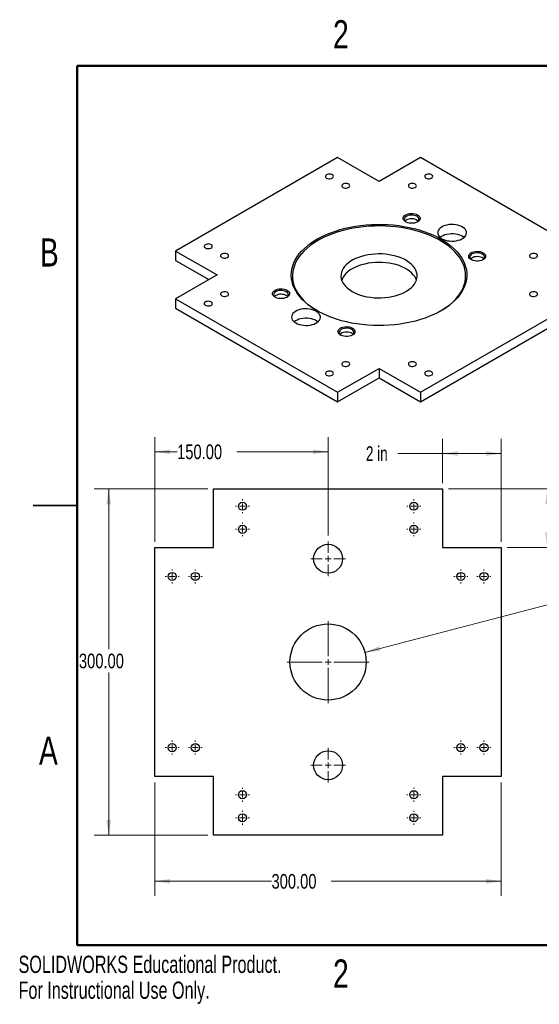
# Model space of a CAD drawing. Header units: millimetres. Extents: x 0 to 276, y 0 to 213.
# Tile 1 of 2: x 0 to 113, y 0 to 213. Entities that reach past the tile are written whole.
import ezdxf

# ---------------------------------------------------------------- set-up
doc = ezdxf.new("R2010")
doc.units = ezdxf.units.MM
doc.styles.add('SLDTEXTSTYLE0', font='TXT', dxfattribs={"width": 0.75})
doc.styles.add('SLDTEXTSTYLE1', font='TXT', dxfattribs={"width": 0.6875})
doc.styles.add('SLDTEXTSTYLE6', font='TXT', dxfattribs={"width": 0.7})
doc.dimstyles.new('SLDDIMSTYLE2', dxfattribs={"dimtxt": 3.175, "dimasz": 3.302, "dimexe": 0, "dimexo": 0.0625, "dimgap": 0.79375, "dimtad": 0, "dimtih": 1, "dimtoh": 1, "dimlfac": 4, "dimrnd": 1e-09, "dimzin": 4, "dimdsep": 46, "dimtxsty": 'SLDTEXTSTYLE0', "dimsah": 1, "dimcen": 0, "dimadec": 0, "dimazin": 1, "dimtfac": 1, "dimtofl": 0, "dimtmove": 0, "dimatfit": 3, "dimfxl": 0, "dimfrac": 2, "dimtolj": 1, "dimtzin": 12, "dimarcsym": 0})
doc.dimstyles.new('SLDDIMSTYLE8', dxfattribs={"dimtxt": 3.175, "dimasz": 3.302, "dimexe": 0, "dimexo": 0.0625, "dimgap": 0.79375, "dimtad": 0, "dimtih": 1, "dimtoh": 1, "dimlfac": 4, "dimrnd": 1e-09, "dimzin": 12, "dimdsep": 46, "dimtxsty": 'SLDTEXTSTYLE0', "dimsah": 1, "dimcen": 0.09, "dimadec": 0, "dimazin": 3, "dimtfac": 1, "dimtofl": 0, "dimtmove": 0, "dimatfit": 3, "dimfxl": 0, "dimfrac": 2, "dimtolj": 1, "dimtzin": 12, "dimarcsym": 0})
doc.dimstyles.new('SLDDIMSTYLE9', dxfattribs={"dimtxt": 3.175, "dimasz": 3.302, "dimexe": 0, "dimexo": 0.0625, "dimgap": 0.79375, "dimtad": 0, "dimtih": 1, "dimtoh": 1, "dimlfac": 4, "dimrnd": 1e-09, "dimzin": 4, "dimdsep": 46, "dimtxsty": 'SLDTEXTSTYLE0', "dimsah": 1, "dimcen": 0.09, "dimadec": 0, "dimazin": 1, "dimtfac": 1, "dimtofl": 0, "dimtmove": 0, "dimatfit": 3, "dimfxl": 0, "dimfrac": 2, "dimtolj": 1, "dimtzin": 12, "dimarcsym": 0})

# ---------------------------------------------------------------- blocks, each defined once
blk = doc.blocks.new('_D_9')
at = {"color": 7, "linetype": 'Continuous', "lineweight": 0}
for p, q in [((120.87, 119.22), (114.52, 119.22)), ((114.52, 119.22), (114.52, 111.55)), ((93.09, 111.55), (117.7, 111.55)), ((114.52, 111.55), (114.52, 98.85)), ((105.79, 98.85), (117.7, 98.85))]:
    blk.add_line(p, q, dxfattribs=at)
at = {"color": 7, "linetype": 'Continuous', "lineweight": 18}
for points in [[(114.52, 111.55), (114.01, 108.25), (115.03, 108.25)], [(114.52, 98.85), (115.03, 102.15), (114.01, 102.15)]]:
    blk.add_solid(points, dxfattribs=at)
at = {"color": 7, "linetype": 'Continuous', "lineweight": 18, "insert": (120.87, 120.8), "char_height": 3.175, "attachment_point": 1, "style": 'SLDTEXTSTYLE1'}
blk.add_mtext('2 in', dxfattribs=at)
blk = doc.blocks.new('_D_10')
at = {"color": 7, "linetype": 'Continuous', "lineweight": 0}
for p, q in [((91.82, 112.82), (91.82, 122.4)), ((104.52, 100.12), (104.52, 122.4)), ((91.82, 119.22), (82.15, 119.22)), ((104.52, 119.22), (91.82, 119.22))]:
    blk.add_line(p, q, dxfattribs=at)
at = {"color": 7, "linetype": 'Continuous', "lineweight": 18}
for points in [[(91.82, 119.22), (95.12, 118.72), (95.12, 119.73)], [(104.52, 119.22), (101.22, 119.73), (101.22, 118.72)]]:
    blk.add_solid(points, dxfattribs=at)
at = {"color": 7, "linetype": 'Continuous', "lineweight": 18, "insert": (75.21, 120.8), "char_height": 3.175, "attachment_point": 1, "style": 'SLDTEXTSTYLE1'}
blk.add_mtext('2 in', dxfattribs=at)
blk = doc.blocks.new('_D_11')
at = {"color": 7, "linetype": 'Continuous', "lineweight": 0}
for p, q in [((40.95, 111.55), (16.35, 111.55)), ((19.52, 111.55), (19.52, 76.8)), ((19.52, 36.55), (19.52, 71.76)), ((40.95, 36.55), (16.35, 36.55))]:
    blk.add_line(p, q, dxfattribs=at)
at = {"color": 7, "linetype": 'Continuous', "lineweight": 18}
for points in [[(19.52, 111.55), (19.01, 108.25), (20.03, 108.25)], [(19.52, 36.55), (20.03, 39.85), (19.01, 39.85)]]:
    blk.add_solid(points, dxfattribs=at)
at = {"color": 7, "linetype": 'Continuous', "lineweight": 18, "insert": (13.07, 75.86), "char_height": 3.175, "attachment_point": 1, "style": 'SLDTEXTSTYLE0'}
blk.add_mtext('300.00', dxfattribs=at)
blk = doc.blocks.new('_D_12')
at = {"color": 7, "linetype": 'Continuous', "lineweight": 0}
for p, q in [((29.52, 47.98), (29.52, 23.38)), ((104.52, 47.98), (104.52, 23.38)), ((29.52, 26.55), (54.77, 26.55)), ((104.52, 26.55), (67.67, 26.55))]:
    blk.add_line(p, q, dxfattribs=at)
at = {"color": 7, "linetype": 'Continuous', "lineweight": 18}
for points in [[(29.52, 26.55), (32.82, 26.04), (32.82, 27.06)], [(104.52, 26.55), (101.22, 27.06), (101.22, 26.04)]]:
    blk.add_solid(points, dxfattribs=at)
at = {"color": 7, "linetype": 'Continuous', "lineweight": 18, "insert": (54.77, 28.12), "char_height": 3.175, "attachment_point": 1, "style": 'SLDTEXTSTYLE0'}
blk.add_mtext('300.00', dxfattribs=at)
blk = doc.blocks.new('_D_13')
at = {"color": 7, "linetype": 'Continuous', "lineweight": 0}
for p, q in [((75, 76.14), (116.72, 87.05)), ((116.72, 87.05), (123.07, 87.05))]:
    blk.add_line(p, q, dxfattribs=at)
at = {"color": 7, "linetype": 'Continuous', "lineweight": 18}
blk.add_solid([(75, 76.14), (78.33, 76.48), (78.07, 77.47)], dxfattribs=at)
at = {"color": 7, "linetype": 'Continuous', "lineweight": 18, "char_height": 3.175, "attachment_point": 1, "style": 'SLDTEXTSTYLE0'}
for s, insert in [('%%c', (123.07, 88.6)), ('66.00', (127.86, 88.65))]:
    blk.add_mtext(s, dxfattribs=dict(at, insert=insert))
blk = doc.blocks.new('_D_14')
at = {"color": 7, "linetype": 'Continuous', "lineweight": 0}
for p, q in [((29.52, 100.12), (29.52, 122.78)), ((67.02, 101.46), (67.02, 122.78)), ((29.52, 119.61), (34.33, 119.61)), ((67.02, 119.61), (47.24, 119.61))]:
    blk.add_line(p, q, dxfattribs=at)
at = {"color": 7, "linetype": 'Continuous', "lineweight": 18}
for points in [[(29.52, 119.61), (32.82, 119.1), (32.82, 120.11)], [(67.02, 119.61), (63.72, 120.11), (63.72, 119.1)]]:
    blk.add_solid(points, dxfattribs=at)
at = {"color": 7, "linetype": 'Continuous', "lineweight": 18, "insert": (34.33, 121.18), "char_height": 3.175, "attachment_point": 1, "style": 'SLDTEXTSTYLE0'}
blk.add_mtext('150.00', dxfattribs=at)
blk = doc.blocks.new('SW_CENTERMARKSYMBOL_23')
at = {"color": 0, "linetype": 'Continuous', "lineweight": 18}
for p, q in [((0, 1.27), (0, 8.885)), ((-1.27, 0), (-8.885, 0)), ((0, 0), (-0.635, 0)), ((0, 0), (0, 0.635)), ((0, 0), (0, -0.635)), ((0, 0), (0.635, 0)), ((1.27, 0), (8.885, 0)), ((0, -1.27), (0, -8.885))]:
    blk.add_line(p, q, dxfattribs=at)
blk = doc.blocks.new('SW_CENTERMARKSYMBOL_24')
at = {"color": 0, "linetype": 'Continuous', "lineweight": 18}
for p, q in [((0, 1.27), (0, 3.76)), ((-1.27, 0), (-3.76, 0)), ((0, 0), (-0.635, 0)), ((0, 0), (0, 0.635)), ((0, 0), (0, -0.635)), ((0, 0), (0.635, 0)), ((1.27, 0), (3.76, 0)), ((0, -1.27), (0, -3.76))]:
    blk.add_line(p, q, dxfattribs=at)
blk = doc.blocks.new('SW_CENTERMARKSYMBOL_25')
at = {"color": 0, "linetype": 'Continuous', "lineweight": 18}
for p, q in [((0, 1.27), (0, 3.76)), ((-1.27, 0), (-3.76, 0)), ((0, 0), (-0.635, 0)), ((0, 0), (0, 0.635)), ((0, 0), (0, -0.635)), ((0, 0), (0.635, 0)), ((1.27, 0), (3.76, 0)), ((0, -1.27), (0, -3.76))]:
    blk.add_line(p, q, dxfattribs=at)
blk = doc.blocks.new('SW_CENTERMARKSYMBOL_26')
at = {"color": 0, "linetype": 'Continuous', "lineweight": 18}
for p, q in [((-1.27, 0), (-1.51, 0)), ((0, 0), (-0.63, 0)), ((0, 1.27), (0, 1.51)), ((0, 0), (0, 0.64)), ((0, 0), (0, -0.63)), ((0, 0), (0.64, 0)), ((1.27, 0), (1.51, 0)), ((0, -1.27), (0, -1.51))]:
    blk.add_line(p, q, dxfattribs=at)
blk = doc.blocks.new('SW_CENTERMARKSYMBOL_27')
at = {"color": 0, "linetype": 'Continuous', "lineweight": 18}
for p, q in [((-1.27, 0), (-1.51, 0)), ((0, 0), (-0.63, 0)), ((0, 1.27), (0, 1.51)), ((0, 0), (0, 0.63)), ((0, 0), (0, -0.63)), ((0, 0), (0.63, 0)), ((1.27, 0), (1.51, 0)), ((0, -1.27), (0, -1.51))]:
    blk.add_line(p, q, dxfattribs=at)
blk = doc.blocks.new('SW_CENTERMARKSYMBOL_28')
at = {"color": 0, "linetype": 'Continuous', "lineweight": 18}
for p, q in [((-1.27, 0), (-1.51, 0)), ((0, 0), (-0.63, 0)), ((0, 1.27), (0, 1.51)), ((0, 0), (0, 0.63)), ((0, 0), (0, -0.63)), ((0, 0), (0.63, 0)), ((1.27, 0), (1.51, 0)), ((0, -1.27), (0, -1.51))]:
    blk.add_line(p, q, dxfattribs=at)
blk = doc.blocks.new('SW_CENTERMARKSYMBOL_29')
at = {"color": 0, "linetype": 'Continuous', "lineweight": 18}
for p, q in [((-1.27, 0), (-1.51, 0)), ((0, 0), (-0.64, 0)), ((0, 1.27), (0, 1.51)), ((0, 0), (0, 0.63)), ((0, 0), (0, -0.64)), ((0, 0), (0.63, 0)), ((1.27, 0), (1.51, 0)), ((0, -1.27), (0, -1.51))]:
    blk.add_line(p, q, dxfattribs=at)
blk = doc.blocks.new('SW_CENTERMARKSYMBOL_30')
at = {"color": 0, "linetype": 'Continuous', "lineweight": 18}
for p, q in [((-1.27, 0), (-1.51, 0)), ((0, 0), (-0.63, 0)), ((0, 1.27), (0, 1.51)), ((0, 0), (0, 0.63)), ((0, 0), (0, -0.63)), ((0, 0), (0.63, 0)), ((1.27, 0), (1.51, 0)), ((0, -1.27), (0, -1.51))]:
    blk.add_line(p, q, dxfattribs=at)
blk = doc.blocks.new('SW_CENTERMARKSYMBOL_31')
at = {"color": 0, "linetype": 'Continuous', "lineweight": 18}
for p, q in [((-1.27, 0), (-1.51, 0)), ((0, 0), (-0.63, 0)), ((0, 1.27), (0, 1.51)), ((0, 0), (0, 0.64)), ((0, 0), (0, -0.63)), ((0, 0), (0.64, 0)), ((1.27, 0), (1.51, 0)), ((0, -1.27), (0, -1.51))]:
    blk.add_line(p, q, dxfattribs=at)
blk = doc.blocks.new('SW_CENTERMARKSYMBOL_32')
at = {"color": 0, "linetype": 'Continuous', "lineweight": 18}
for p, q in [((-1.27, 0), (-1.51, 0)), ((0, 0), (-0.63, 0)), ((0, 1.27), (0, 1.51)), ((0, 0), (0, 0.63)), ((0, 0), (0, -0.63)), ((0, 0), (0.63, 0)), ((1.27, 0), (1.51, 0)), ((0, -1.27), (0, -1.51))]:
    blk.add_line(p, q, dxfattribs=at)
blk = doc.blocks.new('SW_CENTERMARKSYMBOL_33')
at = {"color": 0, "linetype": 'Continuous', "lineweight": 18}
for p, q in [((-1.27, 0), (-1.51, 0)), ((0, 0), (-0.63, 0)), ((0, 1.27), (0, 1.51)), ((0, 0), (0, 0.63)), ((0, 0), (0, -0.63)), ((0, 0), (0.63, 0)), ((1.27, 0), (1.51, 0)), ((0, -1.27), (0, -1.51))]:
    blk.add_line(p, q, dxfattribs=at)
blk = doc.blocks.new('SW_CENTERMARKSYMBOL_34')
at = {"color": 0, "linetype": 'Continuous', "lineweight": 18}
for p, q in [((-1.27, 0), (-1.51, 0)), ((0, 0), (-0.63, 0)), ((0, 1.27), (0, 1.51)), ((0, 0), (0, 0.63)), ((0, 0), (0, -0.63)), ((0, 0), (0.63, 0)), ((1.27, 0), (1.51, 0)), ((0, -1.27), (0, -1.51))]:
    blk.add_line(p, q, dxfattribs=at)
blk = doc.blocks.new('SW_CENTERMARKSYMBOL_35')
at = {"color": 0, "linetype": 'Continuous', "lineweight": 18}
for p, q in [((-1.27, 0), (-1.51, 0)), ((0, 0), (-0.63, 0)), ((0, 1.27), (0, 1.51)), ((0, 0), (0, 0.63)), ((0, 0), (0, -0.63)), ((0, 0), (0.63, 0)), ((1.27, 0), (1.51, 0)), ((0, -1.27), (0, -1.51))]:
    blk.add_line(p, q, dxfattribs=at)
blk = doc.blocks.new('SW_CENTERMARKSYMBOL_36')
at = {"color": 0, "linetype": 'Continuous', "lineweight": 18}
for p, q in [((-1.27, 0), (-1.51, 0)), ((0, 0), (-0.63, 0)), ((0, 1.27), (0, 1.51)), ((0, 0), (0, 0.63)), ((0, 0), (0, -0.63)), ((0, 0), (0.63, 0)), ((1.27, 0), (1.51, 0)), ((0, -1.27), (0, -1.51))]:
    blk.add_line(p, q, dxfattribs=at)
blk = doc.blocks.new('SW_CENTERMARKSYMBOL_37')
at = {"color": 0, "linetype": 'Continuous', "lineweight": 18}
for p, q in [((-1.27, 0), (-1.51, 0)), ((0, 0), (-0.63, 0)), ((0, 1.27), (0, 1.51)), ((0, 0), (0, 0.63)), ((0, 0), (0, -0.63)), ((0, 0), (0.63, 0)), ((1.27, 0), (1.51, 0)), ((0, -1.27), (0, -1.51))]:
    blk.add_line(p, q, dxfattribs=at)
blk = doc.blocks.new('SW_CENTERMARKSYMBOL_38')
at = {"color": 0, "linetype": 'Continuous', "lineweight": 18}
for p, q in [((-1.27, 0), (-1.51, 0)), ((0, 0), (-0.63, 0)), ((0, 1.27), (0, 1.51)), ((0, 0), (0, 0.63)), ((0, 0), (0, -0.63)), ((0, 0), (0.63, 0)), ((1.27, 0), (1.51, 0)), ((0, -1.27), (0, -1.51))]:
    blk.add_line(p, q, dxfattribs=at)
blk = doc.blocks.new('SW_CENTERMARKSYMBOL_39')
at = {"color": 0, "linetype": 'Continuous', "lineweight": 18}
for p, q in [((-1.27, 0), (-1.51, 0)), ((0, 0), (-0.63, 0)), ((0, 1.27), (0, 1.51)), ((0, 0), (0, 0.63)), ((0, 0), (0, -0.63)), ((0, 0), (0.63, 0)), ((1.27, 0), (1.51, 0)), ((0, -1.27), (0, -1.51))]:
    blk.add_line(p, q, dxfattribs=at)
blk = doc.blocks.new('SW_CENTERMARKSYMBOL_40')
at = {"color": 0, "linetype": 'Continuous', "lineweight": 18}
for p, q in [((-1.27, 0), (-1.51, 0)), ((0, 0), (-0.64, 0)), ((0, 1.27), (0, 1.51)), ((0, 0), (0, 0.63)), ((0, 0), (0, -0.64)), ((0, 0), (0.63, 0)), ((1.27, 0), (1.51, 0)), ((0, -1.27), (0, -1.51))]:
    blk.add_line(p, q, dxfattribs=at)
blk = doc.blocks.new('SW_CENTERMARKSYMBOL_41')
at = {"color": 0, "linetype": 'Continuous', "lineweight": 18}
for p, q in [((-1.27, 0), (-1.51, 0)), ((0, 0), (-0.63, 0)), ((0, 1.27), (0, 1.51)), ((0, 0), (0, 0.64)), ((0, 0), (0, -0.63)), ((0, 0), (0.64, 0)), ((1.27, 0), (1.51, 0)), ((0, -1.27), (0, -1.51))]:
    blk.add_line(p, q, dxfattribs=at)

msp = doc.modelspace()

# ---------------------------------------------------------------- linework, layer by layer
at = {"color": 7, "linetype": 'Continuous', "lineweight": 50}
for p, q in [((12.7, 12.7), (12.7, 203.2)), ((12.7, 203.2), (266.7, 203.2)), ((266.7, 12.7), (12.7, 12.7))]:
    msp.add_line(p, q, dxfattribs=at)
at = {"color": 7, "linetype": 'Continuous', "lineweight": 25}
for p, q in [((69.078, 183.3444), (34.0055, 163.0975)), ((78.0583, 178.1602), (69.078, 183.3444)), ((87.0385, 183.3444), (78.0583, 178.1602)), ((122.111, 163.0975), (87.0385, 183.3444)), ((34.0055, 163.0975), (42.9858, 157.9133)), ((34.0055, 163.0975), (34.0055, 161.0562)), ((34.0055, 161.0562), (41.2177, 156.8926)), ((42.9858, 157.9133), (34.0055, 152.7291)), ((34.0055, 152.7291), (69.078, 132.4822)), ((34.0055, 152.7291), (34.0055, 150.6878)), ((87.0385, 132.4822), (122.111, 152.7291)), ((34.0055, 150.6878), (69.078, 130.4408)), ((87.0385, 130.4408), (122.111, 150.6878)), ((69.078, 132.4822), (78.0583, 137.6664)), ((78.0583, 137.6664), (87.0385, 132.4822)), ((78.0583, 137.6664), (78.0583, 135.625)), ((69.078, 130.4408), (78.0583, 135.625)), ((78.0583, 135.625), (87.0385, 130.4408)), ((69.078, 132.4822), (69.078, 130.4408)), ((87.0385, 132.4822), (87.0385, 130.4408)), ((42.2225, 111.5505), (91.8225, 111.5505)), ((42.2225, 98.8505), (42.2225, 111.5505)), ((91.8225, 111.5505), (91.8225, 98.8505)), ((3.175, 107.95), (12.7, 107.95)), ((12.7, 107.95), (3.175, 107.95)), ((29.5225, 49.2505), (29.5225, 98.8505)), ((29.5225, 98.8505), (42.2225, 98.8505)), ((91.8225, 98.8505), (104.5225, 98.8505)), ((104.5225, 98.8505), (104.5225, 49.2505)), ((42.2225, 49.2505), (29.5225, 49.2505)), ((42.2225, 36.5505), (42.2225, 49.2505)), ((104.5225, 49.2505), (91.8225, 49.2505)), ((91.8225, 49.2505), (91.8225, 36.5505)), ((91.8225, 36.5505), (42.2225, 36.5505))]:
    msp.add_line(p, q, dxfattribs=at)
at = {"color": 7, "linetype": 'Continuous', "lineweight": 25, "flags": 128}
for points in [[(66.6915, 178.9052), (66.9014, 178.8158), (67.1476, 178.7661), (67.4082, 178.7604), (67.6601, 178.7994), (67.881, 178.8795), (68.0511, 178.9936), (68.1554, 179.1316), (68.1846, 179.2813), (68.1361, 179.4292), (68.0143, 179.5623), (67.8298, 179.6688), (67.5992, 179.7392), (67.343, 179.7672), (67.0838, 179.7503), (66.8447, 179.6901), (66.647, 179.5919), (66.5082, 179.4644), (66.4407, 179.3189), (66.4505, 179.1685), (66.5366, 179.0264), (66.6915, 178.9052)], [(88.1876, 178.9052), (88.3974, 178.8158), (88.6436, 178.7661), (88.9043, 178.7604), (89.1562, 178.7994), (89.377, 178.8795), (89.5472, 178.9936), (89.6515, 179.1316), (89.6807, 179.2813), (89.6322, 179.4292), (89.5103, 179.5623), (89.3259, 179.6688), (89.0953, 179.7392), (88.839, 179.7672), (88.5798, 179.7503), (88.3408, 179.6901), (88.1431, 179.5919), (88.0043, 179.4644), (87.9368, 179.3189), (87.9465, 179.1685), (88.0327, 179.0264), (88.1876, 178.9052)], [(70.2271, 176.8642), (70.4369, 176.7748), (70.6831, 176.725), (70.9437, 176.7194), (71.1957, 176.7584), (71.4165, 176.8385), (71.5867, 176.9526), (71.691, 177.0906), (71.7202, 177.2403), (71.6717, 177.3882), (71.5498, 177.5213), (71.3654, 177.6278), (71.1348, 177.6981), (70.8785, 177.7261), (70.6193, 177.7093), (70.3802, 177.6491), (70.1825, 177.5509), (70.0438, 177.4234), (69.9763, 177.2779), (69.986, 177.1275), (70.0722, 176.9853), (70.2271, 176.8642)], [(84.652, 176.8642), (84.8619, 176.7748), (85.1081, 176.725), (85.3687, 176.7194), (85.6207, 176.7584), (85.8415, 176.8385), (86.0116, 176.9526), (86.1159, 177.0906), (86.1451, 177.2403), (86.0966, 177.3882), (85.9748, 177.5213), (85.7903, 177.6278), (85.5597, 177.6981), (85.3035, 177.7261), (85.0443, 177.7093), (84.8052, 177.6491), (84.6075, 177.5509), (84.4688, 177.4234), (84.4013, 177.2779), (84.411, 177.1275), (84.4971, 176.9853), (84.652, 176.8642)], [(86.406, 170.9226), (86.641, 170.7562), (86.8131, 170.566), (86.9154, 170.3596), (86.9436, 170.1456), (86.8967, 169.9327), (86.7764, 169.7296), (86.5878, 169.5446), (86.3385, 169.3854), (86.0389, 169.2583), (85.701, 169.1687), (85.3389, 169.1202), (84.9672, 169.1148), (84.6012, 169.1527), (84.256, 169.2323), (83.9455, 169.3504), (83.6826, 169.5021), (83.478, 169.6814), (83.3401, 169.8807), (83.2745, 170.0919), (83.2839, 170.3065), (83.368, 170.5156), (83.5232, 170.7106), (83.7433, 170.8836), (84.0191, 171.0275), (84.3395, 171.1364), (84.6914, 171.2058), (85.0602, 171.2329), (85.4309, 171.2166), (85.7883, 171.1576), (86.1179, 171.0582), (86.406, 170.9226)], [(86.2292, 170.6164), (85.9617, 170.7405), (85.6542, 170.8286), (85.321, 170.8764), (84.9779, 170.8818), (84.6407, 170.8444), (84.3254, 170.7661), (84.0466, 170.6505), (83.8174, 170.503), (83.6484, 170.3305), (83.5477, 170.1411), (83.5198, 169.9435), (83.5661, 169.7472), (83.6845, 169.5612), (83.8694, 169.3942), (83.9021, 169.3715)], [(91.4933, 165.6692), (92.3026, 165.172), (93.0567, 164.6467), (93.7528, 164.0954), (94.3882, 163.5202), (94.9605, 162.9233), (95.4673, 162.307), (95.9068, 161.6737), (96.2772, 161.0258), (96.5772, 160.3659), (96.8055, 159.6965), (96.9613, 159.0202), (97.0439, 158.3397), (97.0531, 157.6575), (96.9888, 156.9762), (96.8513, 156.2986), (96.641, 155.6273), (96.3589, 154.9648), (96.0059, 154.3137), (95.5836, 153.6765), (95.0934, 153.0557), (94.5373, 152.4537), (93.9175, 151.8729), (93.2363, 151.3154), (92.4964, 150.7834), (91.7006, 150.279), (90.8521, 149.8041), (89.954, 149.3607), (89.0099, 148.9503), (88.0235, 148.5746), (86.9985, 148.235), (85.9389, 147.9328), (84.8489, 147.6693), (83.7325, 147.4454), (82.5942, 147.262), (81.4384, 147.1198), (80.2695, 147.0194), (79.092, 146.9611), (77.9105, 146.9452), (76.7296, 146.9717), (75.5539, 147.0405), (74.3878, 147.1515), (73.2359, 147.304), (72.1027, 147.4976), (70.9925, 147.7315), (69.9097, 148.0048), (68.8584, 148.3164), (67.8426, 148.6651), (66.8664, 149.0497), (65.9335, 149.4685), (65.0476, 149.92), (64.2119, 150.4024), (63.4298, 150.9139), (62.7043, 151.4524), (62.0382, 152.016), (61.4341, 152.6023), (60.8943, 153.2092), (60.4209, 153.8343), (60.0158, 154.4752), (59.6804, 155.1294), (59.4162, 155.7944), (59.224, 156.4675), (59.1048, 157.1463), (59.0588, 157.828), (59.0864, 158.5101), (59.1874, 159.1898), (59.3613, 159.8646), (59.6076, 160.5319), (59.9253, 161.189), (60.3132, 161.8334), (60.7697, 162.4627), (61.2931, 163.0744), (61.8813, 163.6661), (62.5321, 164.2356), (63.243, 164.7806), (64.0112, 165.299), (64.8338, 165.7889), (65.7075, 166.2483), (66.629, 166.6754), (67.5947, 167.0686), (68.6009, 167.4265), (69.6437, 167.7475), (70.7191, 168.0305), (71.8228, 168.2743), (72.9507, 168.478), (74.0983, 168.6409), (75.2612, 168.7623), (76.435, 168.8417), (77.6151, 168.8788), (78.7968, 168.8735), (79.9757, 168.8258), (81.1472, 168.7359), (82.3067, 168.6041), (83.4498, 168.4309), (84.5721, 168.2171), (85.6691, 167.9633), (86.7367, 167.6708), (87.7707, 167.3404), (88.7672, 166.9736), (89.7222, 166.5717), (90.632, 166.1364), (91.4933, 165.6692)], [(91.4065, 150.1076), (91.9205, 150.4207), (92.6786, 150.9323), (93.3801, 151.4701), (94.0224, 152.0321), (94.6029, 152.616), (95.1194, 153.2196), (95.5699, 153.8406), (95.9526, 154.4766), (96.2661, 155.1251), (96.5092, 155.7836), (96.6809, 156.4495), (96.7805, 157.1203), (96.8077, 157.7933), (96.7624, 158.4661), (96.6447, 159.1359), (96.4551, 159.8002), (96.1943, 160.4564), (95.8633, 161.102), (95.4635, 161.7345), (94.9964, 162.3514), (94.4637, 162.9503), (93.8675, 163.5289), (93.2102, 164.0851), (92.4942, 164.6165), (91.7224, 165.1213), (90.8978, 165.5973), (90.0234, 166.0429), (89.1028, 166.4562), (88.1395, 166.8357), (87.1371, 167.1798), (86.0996, 167.4873), (85.031, 167.757), (83.9355, 167.9878), (82.8172, 168.1789), (81.6804, 168.3294), (80.5297, 168.4389), (79.3694, 168.5068), (78.2041, 168.533), (77.0381, 168.5173), (75.8762, 168.4598), (74.7226, 168.3607), (73.582, 168.2203), (72.4587, 168.0394), (71.357, 167.8184), (70.2813, 167.5583), (69.2356, 167.2602), (68.2241, 166.9251), (67.2507, 166.5543), (66.319, 166.1493), (65.4328, 165.7117), (64.5954, 165.243), (63.8101, 164.7453), (63.0799, 164.2203), (62.4077, 163.6702), (61.796, 163.0969), (61.2473, 162.5029), (60.7635, 161.8902), (60.3467, 161.2615), (59.9984, 160.6189), (59.72, 159.9651), (59.5125, 159.3026), (59.3768, 158.6339), (59.3134, 157.9617), (59.3224, 157.2884), (59.404, 156.6168), (59.5577, 155.9494), (59.783, 155.2889), (60.079, 154.6376), (60.4446, 153.9983), (60.8783, 153.3733), (61.3784, 152.7651), (61.9431, 152.1761), (62.5702, 151.6084), (63.2572, 151.0643), (64.0014, 150.546), (64.71, 150.1076)], [(86.528, 169.5601), (86.344, 169.726), (86.1013, 169.8661), (85.8121, 169.9728), (85.4898, 170.0412), (85.1497, 170.0679), (84.8076, 170.0518), (84.4794, 169.9937), (84.1806, 169.8961), (83.9251, 169.7638), (83.7248, 169.6029), (83.6854, 169.5601)], [(86.3114, 169.3715), (86.4886, 169.5173), (86.6243, 169.6994), (86.689, 169.894), (86.6797, 170.0921), (86.5968, 170.2844), (86.4443, 170.4619), (86.2292, 170.6164)], [(91.6701, 165.7712), (92.0333, 165.5915), (92.4398, 165.4458), (92.88, 165.3377), (93.3437, 165.2696), (93.8199, 165.2432), (94.2976, 165.259), (94.7654, 165.3168), (95.2125, 165.4151), (95.6284, 165.5517), (96.0032, 165.7233), (96.3283, 165.926), (96.596, 166.1549), (96.8001, 166.4047), (96.9357, 166.6695), (96.9996, 166.9433), (96.9905, 167.2194), (96.9084, 167.4915), (96.7553, 167.7532), (96.5348, 167.9983), (96.2522, 168.2211), (95.9138, 168.4164), (95.5279, 168.5796), (95.1033, 168.7069), (94.65, 168.7953), (94.1786, 168.8426), (93.7003, 168.8479), (93.2261, 168.811), (92.7673, 168.7327), (92.3346, 168.6149), (91.9381, 168.4604), (91.587, 168.2727), (91.2898, 168.0563), (91.0532, 167.8162), (90.8829, 167.5581), (90.7828, 167.2881), (90.7553, 167.0123), (90.8011, 166.7374), (90.919, 166.4697), (91.1063, 166.2156), (91.3587, 165.9809), (91.6701, 165.7712)], [(96.4565, 166.0262), (96.2522, 166.1798), (95.9138, 166.3751), (95.5279, 166.5383), (95.1033, 166.6655), (94.65, 166.7539), (94.1786, 166.8013), (93.7003, 166.8066), (93.2261, 166.7696), (92.7673, 166.6914), (92.3346, 166.5736), (91.9381, 166.419), (91.587, 166.2314), (91.303, 166.0262)], [(40.4579, 163.7608), (40.6677, 163.6714), (40.9139, 163.6217), (41.1745, 163.6161), (41.4265, 163.655), (41.6473, 163.7351), (41.8175, 163.8493), (41.9218, 163.9873), (41.951, 164.1369), (41.9025, 164.2848), (41.7806, 164.418), (41.5962, 164.5244), (41.3656, 164.5948), (41.1093, 164.6228), (40.8501, 164.6059), (40.611, 164.5457), (40.4134, 164.4475), (40.2746, 164.32), (40.2071, 164.1746), (40.2168, 164.0241), (40.303, 163.882), (40.4579, 163.7608)], [(43.9934, 161.7198), (44.2032, 161.6304), (44.4494, 161.5807), (44.7101, 161.575), (44.962, 161.614), (45.1829, 161.6941), (45.353, 161.8083), (45.4573, 161.9463), (45.4865, 162.0959), (45.438, 162.2438), (45.3161, 162.3769), (45.1317, 162.4834), (44.9011, 162.5538), (44.6448, 162.5818), (44.3856, 162.5649), (44.1466, 162.5047), (43.9489, 162.4065), (43.8101, 162.279), (43.7426, 162.1336), (43.7524, 161.9831), (43.8385, 161.841), (43.9934, 161.7198)], [(72.2246, 154.3415), (72.7965, 154.0409), (73.4147, 153.7726), (74.0736, 153.5389), (74.7676, 153.3418), (75.4905, 153.1831), (76.2359, 153.0642), (76.9974, 152.9861), (77.7682, 152.9495), (78.5415, 152.9547), (79.3106, 153.0017), (80.0687, 153.0901), (80.8091, 153.2191), (81.5254, 153.3875), (82.2111, 153.594), (82.8604, 153.8365), (83.4675, 154.1132), (84.027, 154.4214), (84.5341, 154.7585), (84.9843, 155.1215), (85.3736, 155.5073), (85.6986, 155.9124), (85.9565, 156.3333), (86.145, 156.7664), (86.2624, 157.2076), (86.3077, 157.6533), (86.2805, 158.0995), (86.1811, 158.5423), (86.0102, 158.9777), (85.7695, 159.402), (85.461, 159.8115), (85.0875, 160.2024), (84.6522, 160.5714), (84.1589, 160.9153), (83.612, 161.231), (83.0164, 161.5158), (82.3771, 161.7671), (81.6999, 161.9827), (80.9907, 162.1608), (80.2557, 162.2997), (79.5014, 162.3984), (78.7345, 162.4558), (77.9616, 162.4715), (77.1895, 162.4453), (76.4251, 162.3775), (75.675, 162.2687), (74.9458, 162.1199), (74.2441, 161.9322), (73.5758, 161.7075), (72.9469, 161.4476), (72.363, 161.1549), (71.8291, 160.8319), (71.3499, 160.4814), (70.9297, 160.1066), (70.5722, 159.7107), (70.2804, 159.2972), (70.057, 158.8698), (69.9039, 158.4322), (69.8224, 157.9882), (69.8134, 157.5417), (69.8768, 157.0968), (70.012, 156.6572), (70.218, 156.2268), (70.4929, 155.8095), (70.8343, 155.4089), (71.2392, 155.0285), (71.704, 154.6716), (72.2246, 154.3415)], [(100.5934, 162.7324), (100.8283, 162.566), (101.0005, 162.3758), (101.1028, 162.1694), (101.131, 161.9554), (101.084, 161.7425), (100.9638, 161.5394), (100.7752, 161.3545), (100.5259, 161.1952), (100.2262, 161.0682), (99.8884, 160.9785), (99.5262, 160.93), (99.1546, 160.9246), (98.7886, 160.9625), (98.4433, 161.0421), (98.1329, 161.1602), (97.87, 161.312), (97.6654, 161.4912), (97.5275, 161.6905), (97.4619, 161.9018), (97.4713, 162.1163), (97.5553, 162.3254), (97.7106, 162.5204), (97.9306, 162.6934), (98.2065, 162.8373), (98.5269, 162.9462), (98.8787, 163.0156), (99.2475, 163.0427), (99.6182, 163.0264), (99.9757, 162.9674), (100.3052, 162.868), (100.5934, 162.7324)], [(100.4166, 162.4262), (100.1491, 162.5503), (99.8415, 162.6384), (99.5084, 162.6862), (99.1652, 162.6916), (98.8281, 162.6542), (98.5128, 162.5759), (98.234, 162.4603), (98.0047, 162.3128), (97.8358, 162.1403), (97.735, 161.9509), (97.7072, 161.7533), (97.7535, 161.557), (97.8719, 161.371), (98.0568, 161.204), (98.0894, 161.1813)], [(100.4987, 161.1813), (100.676, 161.3271), (100.8117, 161.5092), (100.8763, 161.7038), (100.867, 161.9019), (100.7842, 162.0942), (100.6317, 162.2717), (100.4166, 162.4262)], [(110.8857, 161.7198), (111.0956, 161.6304), (111.3417, 161.5807), (111.6024, 161.575), (111.8543, 161.614), (112.0752, 161.6941), (112.2453, 161.8083), (112.3496, 161.9463), (112.3788, 162.0959), (112.3303, 162.2438), (112.2084, 162.3769), (112.024, 162.4834), (111.7934, 162.5538), (111.5371, 162.5818), (111.2779, 162.5649), (111.0389, 162.5047), (110.8412, 162.4065), (110.7024, 162.279), (110.6349, 162.1336), (110.6447, 161.9831), (110.7308, 161.841), (110.8857, 161.7198)], [(86.1533, 156.7906), (86.0102, 157.1405), (85.7695, 157.5648), (85.461, 157.9742), (85.0875, 158.3652), (84.6522, 158.7342), (84.1589, 159.0781), (83.612, 159.3938), (83.0164, 159.6785), (82.3771, 159.9298), (81.6999, 160.1455), (80.9907, 160.3236), (80.2557, 160.4625), (79.5014, 160.5611), (78.7345, 160.6186), (77.9616, 160.6343), (77.1895, 160.6081), (76.4251, 160.5403), (75.675, 160.4315), (74.9458, 160.2827), (74.2441, 160.095), (73.5758, 159.8703), (72.9469, 159.6104), (72.363, 159.3177), (71.8291, 158.9946), (71.3499, 158.6442), (70.9297, 158.2694), (70.5722, 157.8735), (70.2804, 157.46), (70.057, 157.0326), (69.9632, 156.7906)], [(100.7153, 161.3699), (100.5314, 161.5358), (100.2887, 161.6759), (99.9994, 161.7826), (99.6772, 161.851), (99.3371, 161.8777), (98.9949, 161.8616), (98.6668, 161.8035), (98.3679, 161.7059), (98.1124, 161.5736), (97.9122, 161.4127), (97.8728, 161.3699)], [(43.9934, 153.3925), (44.2032, 153.303), (44.4494, 153.2533), (44.7101, 153.2477), (44.962, 153.2867), (45.1829, 153.3668), (45.353, 153.4809), (45.4573, 153.6189), (45.4865, 153.7685), (45.438, 153.9165), (45.3161, 154.0496), (45.1317, 154.1561), (44.9011, 154.2264), (44.6448, 154.2544), (44.3856, 154.2375), (44.1466, 154.1773), (43.9489, 154.0791), (43.8101, 153.9516), (43.7426, 153.8062), (43.7524, 153.6557), (43.8385, 153.5136), (43.9934, 153.3925)], [(58.1218, 154.5944), (58.3567, 154.4281), (58.5288, 154.2378), (58.6311, 154.0315), (58.6594, 153.8175), (58.6124, 153.6045), (58.4921, 153.4014), (58.3035, 153.2165), (58.0543, 153.0572), (57.7546, 152.9302), (57.4168, 152.8406), (57.0546, 152.7921), (56.6829, 152.7866), (56.317, 152.8245), (55.9717, 152.9041), (55.6613, 153.0222), (55.3984, 153.174), (55.1938, 153.3532), (55.0558, 153.5525), (54.9902, 153.7638), (54.9997, 153.9783), (55.0837, 154.1874), (55.2389, 154.3824), (55.459, 154.5554), (55.7349, 154.6993), (56.0553, 154.8082), (56.4071, 154.8776), (56.7759, 154.9048), (57.1466, 154.8885), (57.5041, 154.8294), (57.8336, 154.73), (58.1218, 154.5944)], [(57.945, 154.2882), (57.6774, 154.4124), (57.3699, 154.5004), (57.0368, 154.5482), (56.6936, 154.5536), (56.3565, 154.5163), (56.0411, 154.438), (55.7623, 154.3223), (55.5331, 154.1748), (55.3641, 154.0023), (55.2634, 153.8129), (55.2355, 153.6154), (55.2819, 153.419), (55.4002, 153.233), (55.5851, 153.066), (55.6178, 153.0433)], [(58.2437, 153.2319), (58.0598, 153.3978), (57.817, 153.5379), (57.5278, 153.6447), (57.2056, 153.713), (56.8654, 153.7398), (56.5233, 153.7237), (56.1951, 153.6655), (55.8963, 153.568), (55.6408, 153.4356), (55.4405, 153.2747), (55.4012, 153.2319)], [(58.0271, 153.0433), (58.2044, 153.1892), (58.34, 153.3712), (58.4047, 153.5658), (58.3954, 153.7639), (58.3126, 153.9562), (58.16, 154.1338), (57.945, 154.2882)], [(110.8857, 153.3925), (111.0956, 153.303), (111.3417, 153.2533), (111.6024, 153.2477), (111.8543, 153.2867), (112.0752, 153.3668), (112.2453, 153.4809), (112.3496, 153.6189), (112.3788, 153.7685), (112.3303, 153.9165), (112.2084, 154.0496), (112.024, 154.1561), (111.7934, 154.2264), (111.5371, 154.2544), (111.2779, 154.2375), (111.0389, 154.1773), (110.8412, 154.0791), (110.7024, 153.9516), (110.6349, 153.8062), (110.6447, 153.6557), (110.7308, 153.5136), (110.8857, 153.3925)], [(40.4579, 151.3514), (40.6677, 151.262), (40.9139, 151.2123), (41.1745, 151.2067), (41.4265, 151.2456), (41.6473, 151.3257), (41.8175, 151.4399), (41.9218, 151.5779), (41.951, 151.7275), (41.9025, 151.8754), (41.7806, 152.0086), (41.5962, 152.115), (41.3656, 152.1854), (41.1093, 152.2134), (40.8501, 152.1965), (40.611, 152.1363), (40.4134, 152.0381), (40.2746, 151.9106), (40.2071, 151.7652), (40.2168, 151.6147), (40.303, 151.4726), (40.4579, 151.3514)], [(60.027, 147.5041), (60.3902, 147.3243), (60.7967, 147.1787), (61.237, 147.0705), (61.7006, 147.0025), (62.1769, 146.9761), (62.6545, 146.9919), (63.1224, 147.0497), (63.5695, 147.148), (63.9853, 147.2846), (64.3602, 147.4562), (64.6853, 147.6588), (64.953, 147.8877), (65.157, 148.1375), (65.2926, 148.4024), (65.3566, 148.6761), (65.3474, 148.9523), (65.2653, 149.2244), (65.1123, 149.486), (64.8918, 149.7312), (64.6091, 149.954), (64.2708, 150.1493), (63.8848, 150.3125), (63.4602, 150.4398), (63.0069, 150.5281), (62.5356, 150.5755), (62.0573, 150.5808), (61.5831, 150.5439), (61.1243, 150.4656), (60.6916, 150.3478), (60.295, 150.1933), (59.944, 150.0056), (59.6467, 149.7892), (59.4102, 149.5491), (59.2399, 149.291), (59.1398, 149.0209), (59.1123, 148.7452), (59.1581, 148.4703), (59.276, 148.2026), (59.4633, 147.9484), (59.7156, 147.7138), (60.027, 147.5041)], [(64.8135, 147.7591), (64.6091, 147.9126), (64.2708, 148.1079), (63.8848, 148.2711), (63.4602, 148.3984), (63.0069, 148.4868), (62.5356, 148.5342), (62.0573, 148.5394), (61.5831, 148.5025), (61.1243, 148.4242), (60.6916, 148.3065), (60.295, 148.1519), (59.944, 147.9642), (59.66, 147.7591)], [(72.3091, 146.4042), (72.5441, 146.2379), (72.7162, 146.0476), (72.8185, 145.8413), (72.8467, 145.6273), (72.7997, 145.4144), (72.6795, 145.2113), (72.4909, 145.0263), (72.2416, 144.867), (71.942, 144.74), (71.6041, 144.6504), (71.242, 144.6019), (70.8703, 144.5964), (70.5043, 144.6343), (70.159, 144.7139), (69.8486, 144.832), (69.5857, 144.9838), (69.3811, 145.163), (69.2432, 145.3623), (69.1776, 145.5736), (69.187, 145.7882), (69.2711, 145.9972), (69.4263, 146.1923), (69.6464, 146.3653), (69.9222, 146.5091), (70.2426, 146.618), (70.5944, 146.6874), (70.9633, 146.7146), (71.334, 146.6983), (71.6914, 146.6392), (72.021, 146.5398), (72.3091, 146.4042)], [(72.1323, 146.098), (71.8648, 146.2222), (71.5572, 146.3102), (71.2241, 146.3581), (70.881, 146.3634), (70.5438, 146.3261), (70.2285, 146.2478), (69.9497, 146.1322), (69.7205, 145.9846), (69.5515, 145.8121), (69.4507, 145.6227), (69.4229, 145.4252), (69.4692, 145.2288), (69.5876, 145.0428), (69.7725, 144.8758), (69.8052, 144.8531)], [(72.4311, 145.0417), (72.2471, 145.2076), (72.0044, 145.3477), (71.7152, 145.4545), (71.3929, 145.5228), (71.0528, 145.5496), (70.7106, 145.5335), (70.3825, 145.4753), (70.0837, 145.3778), (69.8281, 145.2455), (69.6279, 145.0845), (69.5885, 145.0417)], [(72.2145, 144.8531), (72.3917, 144.999), (72.5274, 145.181), (72.5921, 145.3756), (72.5828, 145.5737), (72.4999, 145.766), (72.3474, 145.9436), (72.1323, 146.098)], [(70.2271, 138.2481), (70.4369, 138.1587), (70.6831, 138.1089), (70.9437, 138.1033), (71.1957, 138.1423), (71.4165, 138.2224), (71.5867, 138.3365), (71.691, 138.4745), (71.7202, 138.6241), (71.6717, 138.7721), (71.5498, 138.9052), (71.3654, 139.0117), (71.1348, 139.082), (70.8785, 139.11), (70.6193, 139.0932), (70.3802, 139.033), (70.1825, 138.9347), (70.0438, 138.8073), (69.9763, 138.6618), (69.986, 138.5114), (70.0722, 138.3692), (70.2271, 138.2481)], [(84.652, 138.2481), (84.8619, 138.1587), (85.1081, 138.1089), (85.3687, 138.1033), (85.6207, 138.1423), (85.8415, 138.2224), (86.0116, 138.3365), (86.1159, 138.4745), (86.1451, 138.6241), (86.0966, 138.7721), (85.9748, 138.9052), (85.7903, 139.0117), (85.5597, 139.082), (85.3035, 139.11), (85.0443, 139.0932), (84.8052, 139.033), (84.6075, 138.9347), (84.4688, 138.8073), (84.4013, 138.6618), (84.411, 138.5114), (84.4971, 138.3692), (84.652, 138.2481)], [(66.6915, 136.2071), (66.9014, 136.1176), (67.1476, 136.0679), (67.4082, 136.0623), (67.6601, 136.1013), (67.881, 136.1814), (68.0511, 136.2955), (68.1554, 136.4335), (68.1846, 136.5831), (68.1361, 136.7311), (68.0143, 136.8642), (67.8298, 136.9707), (67.5992, 137.041), (67.343, 137.069), (67.0838, 137.0522), (66.8447, 136.9919), (66.647, 136.8937), (66.5082, 136.7662), (66.4407, 136.6208), (66.4505, 136.4703), (66.5366, 136.3282), (66.6915, 136.2071)], [(88.1876, 136.2071), (88.3974, 136.1176), (88.6436, 136.0679), (88.9043, 136.0623), (89.1562, 136.1013), (89.377, 136.1814), (89.5472, 136.2955), (89.6515, 136.4335), (89.6807, 136.5831), (89.6322, 136.7311), (89.5103, 136.8642), (89.3259, 136.9707), (89.0953, 137.041), (88.839, 137.069), (88.5798, 137.0522), (88.3408, 136.9919), (88.1431, 136.8937), (88.0043, 136.7662), (87.9368, 136.6208), (87.9465, 136.4703), (88.0327, 136.3282), (88.1876, 136.2071)]]:
    msp.add_lwpolyline(points, dxfattribs=at)
at = {"color": 7, "linetype": 'Continuous', "lineweight": 25}
for centre, radius in [((48.4725, 107.8005), 0.875), ((85.5725, 107.8005), 0.875), ((48.4725, 102.8005), 0.875), ((85.5725, 102.8005), 0.875), ((67.0225, 96.4255), 3.125), ((33.2725, 92.6005), 0.875), ((38.2725, 92.6005), 0.875), ((95.7725, 92.6005), 0.875), ((100.7725, 92.6005), 0.875), ((67.0225, 74.0505), 8.25), ((33.2725, 55.5005), 0.875), ((38.2725, 55.5005), 0.875), ((95.7725, 55.5005), 0.875), ((100.7725, 55.5005), 0.875), ((67.0225, 51.6755), 3.125), ((48.4725, 45.3005), 0.875), ((85.5725, 45.3005), 0.875), ((48.4725, 40.3005), 0.875), ((85.5725, 40.3005), 0.875)]:
    msp.add_circle(centre, radius, dxfattribs=at)

# ---------------------------------------------------------------- block references
at = {"color": 7, "linetype": 'Continuous', "lineweight": 0}
for name, p in [('SW_CENTERMARKSYMBOL_32', (48.4725, 107.8005)), ('SW_CENTERMARKSYMBOL_35', (85.5725, 107.8005)), ('SW_CENTERMARKSYMBOL_33', (48.4725, 102.8005)), ('SW_CENTERMARKSYMBOL_34', (85.5725, 102.8005)), ('SW_CENTERMARKSYMBOL_25', (67.0225, 96.4255)), ('SW_CENTERMARKSYMBOL_30', (33.2725, 92.6005)), ('SW_CENTERMARKSYMBOL_31', (38.2725, 92.6005)), ('SW_CENTERMARKSYMBOL_26', (95.7725, 92.6005)), ('SW_CENTERMARKSYMBOL_27', (100.7725, 92.6005)), ('SW_CENTERMARKSYMBOL_23', (67.0225, 74.0505)), ('SW_CENTERMARKSYMBOL_28', (33.2725, 55.5005)), ('SW_CENTERMARKSYMBOL_41', (38.2725, 55.5005)), ('SW_CENTERMARKSYMBOL_37', (95.7725, 55.5005)), ('SW_CENTERMARKSYMBOL_36', (100.7725, 55.5005)), ('SW_CENTERMARKSYMBOL_24', (67.0225, 51.6755)), ('SW_CENTERMARKSYMBOL_40', (48.4725, 45.3005)), ('SW_CENTERMARKSYMBOL_39', (85.5725, 45.3005)), ('SW_CENTERMARKSYMBOL_29', (48.4725, 40.3005)), ('SW_CENTERMARKSYMBOL_38', (85.5725, 40.3005))]:
    msp.add_blockref(name, p, dxfattribs=at)

# ---------------------------------------------------------------- texts
at = {"color": 7, "linetype": 'Continuous', "lineweight": 0, "char_height": 6.096, "attachment_point": 2, "style": 'SLDTEXTSTYLE0'}
for s, insert in [('2', (69.7886, 213.1106)), ('B', (6.6534, 165.8356)), ('A', (6.4566, 57.8856)), ('2', (69.7886, 9.6106))]:
    msp.add_mtext(s, dxfattribs=dict(at, insert=insert))
at = {"color": 7, "linetype": 'Continuous', "char_height": 3.73507, "attachment_point": 1, "style": 'SLDTEXTSTYLE6'}
for s, insert in [('SOLIDWORKS Educational Product.', (0, 10.4174)), ('For Instructional Use Only.', (0, 4.8148))]:
    msp.add_mtext(s, dxfattribs=dict(at, insert=insert))

# ---------------------------------------------------------------- dimensions: what is measured, and where the dimension line sits
at = {"color": 7, "linetype": 'Continuous', "lineweight": 18}
for base, p1, p2, picture, middle in [((29.5225, 119.6064), (67.0225, 100.1855), (29.5225, 98.8505), '_D_14', (40.7845, 119.6064)), ((104.5225, 26.5505), (29.5225, 49.2505), (104.5225, 49.2505), '_D_12', (61.2211, 26.5505))]:
    dim = msp.add_linear_dim(base=base, p1=p1, p2=p2, dimstyle='SLDDIMSTYLE9', dxfattribs=at)
    dim.commit()
    dim.dimension.update_dxf_attribs({"geometry": picture, "text_midpoint": middle, "dimtype": 160})
dim = msp.add_linear_dim(base=(104.5225, 119.2248), p1=(91.8225, 111.5505), p2=(104.5225, 98.8505), text='2 in', dimstyle='SLDDIMSTYLE8', dxfattribs=at)
dim.commit()
dim.dimension.update_dxf_attribs({"geometry": '_D_10', "text_midpoint": (78.6777, 119.2248), "dimtype": 160})
dim = msp.add_linear_dim(base=(114.5225, 98.8505), p1=(91.8225, 111.5505), p2=(104.5225, 98.8505), angle=90, text='2 in', dimstyle='SLDDIMSTYLE8', dxfattribs=at)
dim.commit()
dim.dimension.update_dxf_attribs({"geometry": '_D_9', "text_midpoint": (114.5225, 119.2248), "dimtype": 160})
dim = msp.add_linear_dim(base=(19.5225, 111.5505), p1=(42.2225, 36.5505), p2=(42.2225, 111.5505), angle=90, dimstyle='SLDDIMSTYLE9', dxfattribs=at)
dim.commit()
dim.dimension.update_dxf_attribs({"geometry": '_D_11', "text_midpoint": (19.5225, 74.2833), "dimtype": 160})
dim = msp.add_diameter_dim_2p(p1=(59.0412, 71.9623), p2=(75.0039, 76.1386), dimstyle='SLDDIMSTYLE2', dxfattribs=at)
dim.commit()
dim.dimension.update_dxf_attribs({"geometry": '_D_13', "text_midpoint": (130.7459, 87.0534), "dimtype": 163})

doc.saveas('drawing.dxf')
